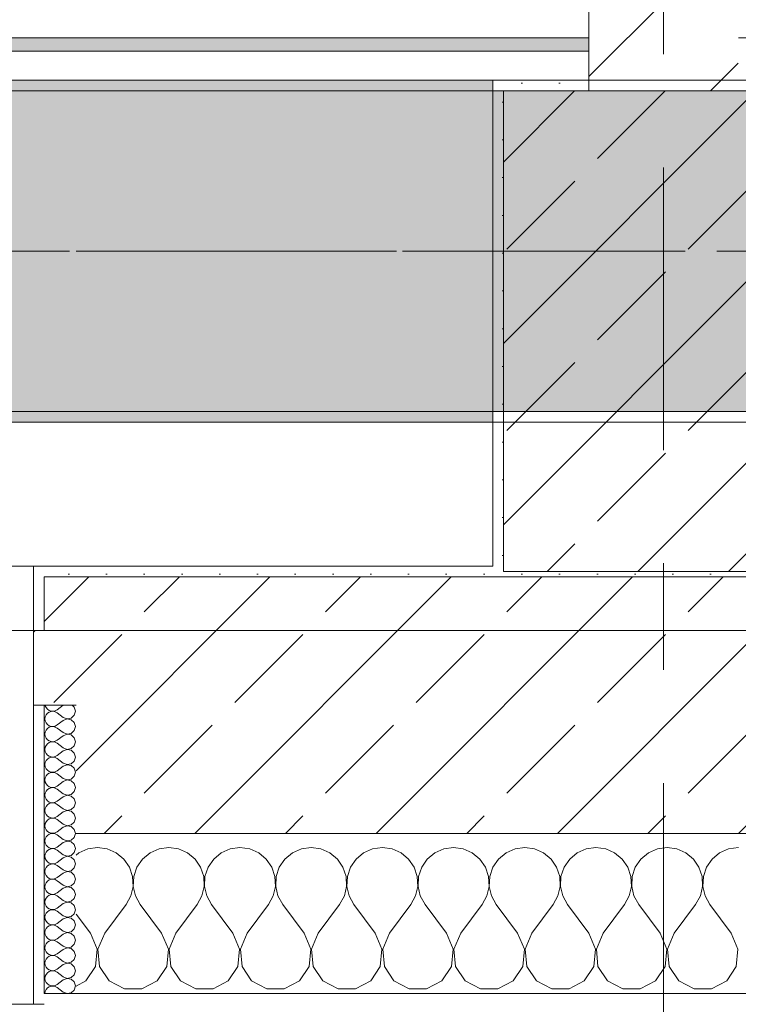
# Model space of a CAD drawing. Header units: metres. Extents: x -3.6 to 84.5, y -11 to 16.8.
# Tile 103 of 161: x 25.1 to 25.8, y -0.2 to 0.8. Entities that reach past the tile are written whole.
import ezdxf

# ---------------------------------------------------------------- set-up
doc = ezdxf.new("R2010")
doc.units = ezdxf.units.M
doc.header["$MEASUREMENT"] = 0
for name, pattern in [('Achse', [0.2, 0.1, -0.05, 0, -0.05]), ('Strichlinie doppelt', [0.546806, 0.264583, -0.105833, 0.070556, -0.105833]), ('Wipeout_Contour', [1, 0, -1])]:
    doc.linetypes.add(name, pattern=pattern)
for name, color, linetype in [('451 - Universal.Achsen Raster', 7, 'Continuous'), ('604 - Struktur.Wand Aussen', 7, 'Continuous'), ('605 - Struktur.Wand Innen', 7, 'Continuous'), ('607 - Struktur.Stütze', 7, 'Continuous'), ('608 - Struktur.Träger', 7, 'Continuous'), ('Neubau_653 - Abdeckung.TB Verkofferung', 7, 'Continuous')]:
    doc.layers.add(name, color=color, linetype=linetype)
pattern_1 = [(45, (0, 0), (-0.01767767, 0.01767767), [0, -0.025])]
pattern_2 = [(45, (0, 0), (-0.08485281, 0.08485281), []), (45, (-0.04243, 0.04243), (-0.08485281, 0.08485281), [0.09, -0.03])]
pattern_3 = [(0, (0, 0), (0, 0.08660254), [0, -0.05]), (0, (0.025, 0.0433), (0, 0.08660254), [0, -0.05])]

# ---------------------------------------------------------------- blocks, each defined once
blk = doc.blocks.new('*X81')
at = {"layer": '604 - Struktur.Wand Aussen', "color": 7, "linetype": 'Continuous', "lineweight": 5}
for p, q in [((25.2, -0.00833), (25.19089, -0.0096)), ((25.20911, -0.0096), (25.2, -0.00833)), ((25.26667, -0.00833), (25.25756, -0.0096)), ((25.27578, -0.0096), (25.26667, -0.00833)), ((25.33333, -0.00833), (25.32422, -0.0096)), ((25.34244, -0.0096), (25.33333, -0.00833)), ((25.4, -0.00833), (25.39089, -0.0096)), ((25.40911, -0.0096), (25.4, -0.00833)), ((25.46667, -0.00833), (25.45756, -0.0096)), ((25.47578, -0.0096), (25.46667, -0.00833)), ((25.53333, -0.00833), (25.52422, -0.0096)), ((25.54244, -0.0096), (25.53333, -0.00833)), ((25.6, -0.00833), (25.59089, -0.0096)), ((25.60911, -0.0096), (25.6, -0.00833)), ((25.66667, -0.00833), (25.65756, -0.0096)), ((25.67578, -0.0096), (25.66667, -0.00833)), ((25.73333, -0.00833), (25.72422, -0.0096)), ((25.74244, -0.0096), (25.73333, -0.00833)), ((25.8, -0.00833), (25.79089, -0.0096)), ((25.18248, -0.01331), (25.18, -0.01536)), ((25.19089, -0.0096), (25.18248, -0.01331)), ((25.21752, -0.01331), (25.20911, -0.0096)), ((25.22461, -0.01918), (25.21752, -0.01331)), ((25.24914, -0.01331), (25.24206, -0.01918)), ((25.25756, -0.0096), (25.24914, -0.01331)), ((25.28419, -0.01331), (25.27578, -0.0096)), ((25.29127, -0.01918), (25.28419, -0.01331)), ((25.31581, -0.01331), (25.30873, -0.01918)), ((25.32422, -0.0096), (25.31581, -0.01331)), ((25.35086, -0.01331), (25.34244, -0.0096)), ((25.35794, -0.01918), (25.35086, -0.01331)), ((25.38248, -0.01331), (25.37539, -0.01918)), ((25.39089, -0.0096), (25.38248, -0.01331)), ((25.41752, -0.01331), (25.40911, -0.0096)), ((25.42461, -0.01918), (25.41752, -0.01331)), ((25.44914, -0.01331), (25.44206, -0.01918)), ((25.45756, -0.0096), (25.44914, -0.01331)), ((25.48419, -0.01331), (25.47578, -0.0096)), ((25.49127, -0.01918), (25.48419, -0.01331)), ((25.51581, -0.01331), (25.50873, -0.01918)), ((25.52422, -0.0096), (25.51581, -0.01331)), ((25.55086, -0.01331), (25.54244, -0.0096)), ((25.55794, -0.01918), (25.55086, -0.01331)), ((25.58248, -0.01331), (25.57539, -0.01918)), ((25.59089, -0.0096), (25.58248, -0.01331)), ((25.61752, -0.01331), (25.60911, -0.0096)), ((25.62461, -0.01918), (25.61752, -0.01331)), ((25.64914, -0.01331), (25.64206, -0.01918)), ((25.65756, -0.0096), (25.64914, -0.01331)), ((25.68419, -0.01331), (25.67578, -0.0096)), ((25.69127, -0.01918), (25.68419, -0.01331)), ((25.71581, -0.01331), (25.70873, -0.01918)), ((25.72422, -0.0096), (25.71581, -0.01331)), ((25.75086, -0.01331), (25.74244, -0.0096)), ((25.75794, -0.01918), (25.75086, -0.01331)), ((25.78248, -0.01331), (25.77539, -0.01918)), ((25.79089, -0.0096), (25.78248, -0.01331)), ((25.22981, -0.02676), (25.22461, -0.01918)), ((25.23275, -0.03547), (25.22981, -0.02676)), ((25.23685, -0.02676), (25.23391, -0.03547)), ((25.24206, -0.01918), (25.23685, -0.02676)), ((25.29648, -0.02676), (25.29127, -0.01918)), ((25.29942, -0.03547), (25.29648, -0.02676)), ((25.30352, -0.02676), (25.30058, -0.03547)), ((25.30873, -0.01918), (25.30352, -0.02676)), ((25.36315, -0.02676), (25.35794, -0.01918)), ((25.36609, -0.03547), (25.36315, -0.02676)), ((25.37019, -0.02676), (25.36725, -0.03547)), ((25.37539, -0.01918), (25.37019, -0.02676)), ((25.42981, -0.02676), (25.42461, -0.01918)), ((25.43275, -0.03547), (25.42981, -0.02676)), ((25.43685, -0.02676), (25.43391, -0.03547)), ((25.44206, -0.01918), (25.43685, -0.02676)), ((25.49648, -0.02676), (25.49127, -0.01918)), ((25.49942, -0.03547), (25.49648, -0.02676)), ((25.50352, -0.02676), (25.50058, -0.03547)), ((25.50873, -0.01918), (25.50352, -0.02676)), ((25.56315, -0.02676), (25.55794, -0.01918)), ((25.56609, -0.03547), (25.56315, -0.02676)), ((25.57019, -0.02676), (25.56725, -0.03547)), ((25.57539, -0.01918), (25.57019, -0.02676)), ((25.62981, -0.02676), (25.62461, -0.01918)), ((25.63275, -0.03547), (25.62981, -0.02676)), ((25.63685, -0.02676), (25.63391, -0.03547)), ((25.64206, -0.01918), (25.63685, -0.02676)), ((25.69648, -0.02676), (25.69127, -0.01918)), ((25.69942, -0.03547), (25.69648, -0.02676)), ((25.70352, -0.02676), (25.70058, -0.03547)), ((25.70873, -0.01918), (25.70352, -0.02676)), ((25.76315, -0.02676), (25.75794, -0.01918)), ((25.76609, -0.03547), (25.76315, -0.02676)), ((25.77019, -0.02676), (25.76725, -0.03547)), ((25.77539, -0.01918), (25.77019, -0.02676)), ((25.2332, -0.04466), (25.23275, -0.03547)), ((25.23391, -0.03547), (25.23347, -0.04466)), ((25.29987, -0.04466), (25.29942, -0.03547)), ((25.30058, -0.03547), (25.30013, -0.04466)), ((25.36653, -0.04466), (25.36609, -0.03547)), ((25.36725, -0.03547), (25.3668, -0.04466)), ((25.4332, -0.04466), (25.43275, -0.03547)), ((25.43391, -0.03547), (25.43347, -0.04466)), ((25.49987, -0.04466), (25.49942, -0.03547)), ((25.50058, -0.03547), (25.50013, -0.04466)), ((25.56653, -0.04466), (25.56609, -0.03547)), ((25.56725, -0.03547), (25.5668, -0.04466)), ((25.6332, -0.04466), (25.63275, -0.03547)), ((25.63391, -0.03547), (25.63347, -0.04466)), ((25.69987, -0.04466), (25.69942, -0.03547)), ((25.70058, -0.03547), (25.70013, -0.04466)), ((25.76653, -0.04466), (25.76609, -0.03547)), ((25.76725, -0.03547), (25.7668, -0.04466)), ((25.23112, -0.05362), (25.2332, -0.04466)), ((25.23347, -0.04466), (25.23555, -0.05362)), ((25.29778, -0.05362), (25.29987, -0.04466)), ((25.30013, -0.04466), (25.30222, -0.05362)), ((25.36445, -0.05362), (25.36653, -0.04466)), ((25.3668, -0.04466), (25.36888, -0.05362)), ((25.43112, -0.05362), (25.4332, -0.04466)), ((25.43347, -0.04466), (25.43555, -0.05362)), ((25.49778, -0.05362), (25.49987, -0.04466)), ((25.50013, -0.04466), (25.50222, -0.05362)), ((25.56445, -0.05362), (25.56653, -0.04466)), ((25.5668, -0.04466), (25.56888, -0.05362)), ((25.63112, -0.05362), (25.6332, -0.04466)), ((25.63347, -0.04466), (25.63555, -0.05362)), ((25.69778, -0.05362), (25.69987, -0.04466)), ((25.70013, -0.04466), (25.70222, -0.05362)), ((25.76445, -0.05362), (25.76653, -0.04466)), ((25.7668, -0.04466), (25.76888, -0.05362)), ((25.22667, -0.06167), (25.23112, -0.05362)), ((25.23555, -0.05362), (25.24, -0.06167)), ((25.29333, -0.06167), (25.29778, -0.05362)), ((25.30222, -0.05362), (25.30667, -0.06167)), ((25.36, -0.06167), (25.36445, -0.05362)), ((25.36888, -0.05362), (25.37333, -0.06167)), ((25.42667, -0.06167), (25.43112, -0.05362)), ((25.43555, -0.05362), (25.44, -0.06167)), ((25.49333, -0.06167), (25.49778, -0.05362)), ((25.50222, -0.05362), (25.50667, -0.06167)), ((25.56, -0.06167), (25.56445, -0.05362)), ((25.56888, -0.05362), (25.57333, -0.06167)), ((25.62667, -0.06167), (25.63112, -0.05362)), ((25.63555, -0.05362), (25.64, -0.06167)), ((25.69333, -0.06167), (25.69778, -0.05362)), ((25.70222, -0.05362), (25.70667, -0.06167)), ((25.76, -0.06167), (25.76445, -0.05362)), ((25.76888, -0.05362), (25.77333, -0.06167)), ((25.20667, -0.08833), (25.22667, -0.06167)), ((25.26, -0.08833), (25.24, -0.06167)), ((25.27333, -0.08833), (25.29333, -0.06167)), ((25.32667, -0.08833), (25.30667, -0.06167)), ((25.34, -0.08833), (25.36, -0.06167)), ((25.39333, -0.08833), (25.37333, -0.06167)), ((25.40667, -0.08833), (25.42667, -0.06167)), ((25.46, -0.08833), (25.44, -0.06167)), ((25.47333, -0.08833), (25.49333, -0.06167)), ((25.52667, -0.08833), (25.50667, -0.06167)), ((25.54, -0.08833), (25.56, -0.06167)), ((25.59333, -0.08833), (25.57333, -0.06167)), ((25.60667, -0.08833), (25.62667, -0.06167)), ((25.66, -0.08833), (25.64, -0.06167)), ((25.67333, -0.08833), (25.69333, -0.06167)), ((25.72667, -0.08833), (25.70667, -0.06167)), ((25.74, -0.08833), (25.76, -0.06167)), ((25.79333, -0.08833), (25.77333, -0.06167)), ((25.19333, -0.08833), (25.18, -0.07056)), ((25.19962, -0.1033), (25.19333, -0.08833)), ((25.20667, -0.08833), (25.20038, -0.1033)), ((25.26629, -0.1033), (25.26, -0.08833)), ((25.27333, -0.08833), (25.26705, -0.1033)), ((25.33295, -0.1033), (25.32667, -0.08833)), ((25.34, -0.08833), (25.33371, -0.1033)), ((25.39962, -0.1033), (25.39333, -0.08833)), ((25.40667, -0.08833), (25.40038, -0.1033)), ((25.46629, -0.1033), (25.46, -0.08833)), ((25.47333, -0.08833), (25.46705, -0.1033)), ((25.53295, -0.1033), (25.52667, -0.08833)), ((25.54, -0.08833), (25.53371, -0.1033)), ((25.59962, -0.1033), (25.59333, -0.08833)), ((25.60667, -0.08833), (25.60038, -0.1033)), ((25.66629, -0.1033), (25.66, -0.08833)), ((25.67333, -0.08833), (25.66705, -0.1033)), ((25.73295, -0.1033), (25.72667, -0.08833)), ((25.74, -0.08833), (25.73371, -0.1033)), ((25.79962, -0.1033), (25.79333, -0.08833)), ((25.19808, -0.11947), (25.19962, -0.1033)), ((25.20038, -0.1033), (25.20192, -0.11947)), ((25.26475, -0.11947), (25.26629, -0.1033)), ((25.26705, -0.1033), (25.26858, -0.11947)), ((25.33142, -0.11947), (25.33295, -0.1033)), ((25.33371, -0.1033), (25.33525, -0.11947)), ((25.39808, -0.11947), (25.39962, -0.1033)), ((25.40038, -0.1033), (25.40192, -0.11947)), ((25.46475, -0.11947), (25.46629, -0.1033)), ((25.46705, -0.1033), (25.46858, -0.11947)), ((25.53142, -0.11947), (25.53295, -0.1033)), ((25.53371, -0.1033), (25.53525, -0.11947)), ((25.59808, -0.11947), (25.59962, -0.1033)), ((25.60038, -0.1033), (25.60192, -0.11947)), ((25.66475, -0.11947), (25.66629, -0.1033)), ((25.66705, -0.1033), (25.66858, -0.11947)), ((25.73142, -0.11947), (25.73295, -0.1033)), ((25.73371, -0.1033), (25.73525, -0.11947)), ((25.79808, -0.11947), (25.79962, -0.1033)), ((25.1891, -0.13299), (25.19808, -0.11947)), ((25.20192, -0.11947), (25.2109, -0.13299)), ((25.25576, -0.13299), (25.26475, -0.11947)), ((25.26858, -0.11947), (25.27757, -0.13299)), ((25.32243, -0.13299), (25.33142, -0.11947)), ((25.33525, -0.11947), (25.34424, -0.13299)), ((25.3891, -0.13299), (25.39808, -0.11947)), ((25.40192, -0.11947), (25.4109, -0.13299)), ((25.45576, -0.13299), (25.46475, -0.11947)), ((25.46858, -0.11947), (25.47757, -0.13299)), ((25.52243, -0.13299), (25.53142, -0.11947)), ((25.53525, -0.11947), (25.54424, -0.13299)), ((25.5891, -0.13299), (25.59808, -0.11947)), ((25.60192, -0.11947), (25.6109, -0.13299)), ((25.65576, -0.13299), (25.66475, -0.11947)), ((25.66858, -0.11947), (25.67757, -0.13299)), ((25.72243, -0.13299), (25.73142, -0.11947)), ((25.73525, -0.11947), (25.74424, -0.13299)), ((25.7891, -0.13299), (25.79808, -0.11947)), ((25.18, -0.13787), (25.1891, -0.13299)), ((25.2109, -0.13299), (25.22521, -0.14066)), ((25.24145, -0.14066), (25.25576, -0.13299)), ((25.27757, -0.13299), (25.29188, -0.14066)), ((25.30812, -0.14066), (25.32243, -0.13299)), ((25.34424, -0.13299), (25.35855, -0.14066)), ((25.37479, -0.14066), (25.3891, -0.13299)), ((25.4109, -0.13299), (25.42521, -0.14066)), ((25.44145, -0.14066), (25.45576, -0.13299)), ((25.47757, -0.13299), (25.49188, -0.14066)), ((25.50812, -0.14066), (25.52243, -0.13299)), ((25.54424, -0.13299), (25.55855, -0.14066)), ((25.57479, -0.14066), (25.5891, -0.13299)), ((25.6109, -0.13299), (25.62521, -0.14066)), ((25.64145, -0.14066), (25.65576, -0.13299)), ((25.67757, -0.13299), (25.69188, -0.14066)), ((25.70812, -0.14066), (25.72243, -0.13299)), ((25.74424, -0.13299), (25.75855, -0.14066)), ((25.77479, -0.14066), (25.7891, -0.13299)), ((25.22521, -0.14066), (25.24145, -0.14066)), ((25.29188, -0.14066), (25.30812, -0.14066)), ((25.35855, -0.14066), (25.37479, -0.14066)), ((25.42521, -0.14066), (25.44145, -0.14066)), ((25.49188, -0.14066), (25.50812, -0.14066)), ((25.55855, -0.14066), (25.57479, -0.14066)), ((25.62521, -0.14066), (25.64145, -0.14066)), ((25.69188, -0.14066), (25.70812, -0.14066)), ((25.75855, -0.14066), (25.77479, -0.14066))]:
    blk.add_line(p, q, dxfattribs=at)
blk = doc.blocks.new('*X104')
at = {"layer": '604 - Struktur.Wand Aussen', "color": 7, "linetype": 'Continuous', "lineweight": 5}
for p, q in [((25.15091, 0.125), (25.15099, 0.12448)), ((25.15099, 0.12448), (25.15178, 0.12267)), ((25.15178, 0.12267), (25.15304, 0.12116)), ((25.15304, 0.12116), (25.15466, 0.12004)), ((25.15466, 0.12004), (25.15653, 0.11941)), ((25.16042, 0.11976), (25.16214, 0.12071)), ((25.16786, 0.125), (25.16214, 0.12071)), ((25.17822, 0.12304), (25.17608, 0.125)), ((25.17929, 0.11929), (25.17822, 0.12304)), ((25.15099, 0.11409), (25.15071, 0.11214)), ((25.15071, 0.11214), (25.15099, 0.11019)), ((25.15178, 0.1159), (25.15099, 0.11409)), ((25.15304, 0.11742), (25.15178, 0.1159)), ((25.15466, 0.11853), (25.15304, 0.11742)), ((25.15653, 0.11916), (25.15466, 0.11853)), ((25.15653, 0.11941), (25.1585, 0.11931)), ((25.1585, 0.11926), (25.15653, 0.11916)), ((25.1585, 0.11931), (25.16042, 0.11976)), ((25.16042, 0.11881), (25.1585, 0.11926)), ((25.16214, 0.11786), (25.16042, 0.11881)), ((25.16786, 0.11357), (25.16214, 0.11786)), ((25.16786, 0.11071), (25.16214, 0.10643)), ((25.16786, 0.11357), (25.1715, 0.11217)), ((25.1715, 0.11211), (25.16786, 0.11071)), ((25.1715, 0.11217), (25.17534, 0.1129)), ((25.17534, 0.11139), (25.1715, 0.11211)), ((25.17534, 0.1129), (25.17822, 0.11553)), ((25.17822, 0.10876), (25.17534, 0.11139)), ((25.17822, 0.11553), (25.17929, 0.11929)), ((25.15099, 0.11019), (25.15178, 0.10839)), ((25.15178, 0.10161), (25.15099, 0.09981)), ((25.15178, 0.10839), (25.15304, 0.10687)), ((25.15304, 0.10313), (25.15178, 0.10161)), ((25.15304, 0.10687), (25.15466, 0.10575)), ((25.15466, 0.10425), (25.15304, 0.10313)), ((25.15466, 0.10575), (25.15653, 0.10512)), ((25.15653, 0.10488), (25.15466, 0.10425)), ((25.15653, 0.10512), (25.1585, 0.10503)), ((25.1585, 0.10497), (25.15653, 0.10488)), ((25.1585, 0.10503), (25.16042, 0.10547)), ((25.16042, 0.10453), (25.1585, 0.10497)), ((25.16042, 0.10547), (25.16214, 0.10643)), ((25.16214, 0.10357), (25.16042, 0.10453)), ((25.16786, 0.09929), (25.16214, 0.10357)), ((25.17929, 0.105), (25.17822, 0.10876)), ((25.17822, 0.10124), (25.17929, 0.105)), ((25.15099, 0.09981), (25.15071, 0.09786)), ((25.15071, 0.09786), (25.15099, 0.09591)), ((25.15099, 0.09591), (25.15178, 0.0941)), ((25.15178, 0.0941), (25.15304, 0.09258)), ((25.15304, 0.09258), (25.15466, 0.09147)), ((25.16786, 0.09643), (25.16214, 0.09214)), ((25.16786, 0.09929), (25.1715, 0.09789)), ((25.1715, 0.09783), (25.16786, 0.09643)), ((25.1715, 0.09789), (25.17534, 0.09861)), ((25.17534, 0.0971), (25.1715, 0.09783)), ((25.17534, 0.09861), (25.17822, 0.10124)), ((25.17822, 0.09447), (25.17534, 0.0971)), ((25.17929, 0.09071), (25.17822, 0.09447)), ((25.15099, 0.08552), (25.15071, 0.08357)), ((25.15071, 0.08357), (25.15099, 0.08162)), ((25.15178, 0.08733), (25.15099, 0.08552)), ((25.15304, 0.08884), (25.15178, 0.08733)), ((25.15466, 0.08996), (25.15304, 0.08884)), ((25.15466, 0.09147), (25.15653, 0.09084)), ((25.15653, 0.09059), (25.15466, 0.08996)), ((25.15653, 0.09084), (25.1585, 0.09074)), ((25.1585, 0.09069), (25.15653, 0.09059)), ((25.1585, 0.09074), (25.16042, 0.09119)), ((25.16042, 0.09024), (25.1585, 0.09069)), ((25.16042, 0.09119), (25.16214, 0.09214)), ((25.16214, 0.08929), (25.16042, 0.09024)), ((25.16786, 0.085), (25.16214, 0.08929)), ((25.16786, 0.085), (25.1715, 0.0836)), ((25.1715, 0.08354), (25.16786, 0.08214)), ((25.1715, 0.0836), (25.17534, 0.08433)), ((25.17534, 0.08282), (25.1715, 0.08354)), ((25.17534, 0.08433), (25.17822, 0.08696)), ((25.17822, 0.08696), (25.17929, 0.09071)), ((25.15099, 0.08162), (25.15178, 0.07982)), ((25.15178, 0.07982), (25.15304, 0.0783)), ((25.15304, 0.07456), (25.15178, 0.07304)), ((25.15304, 0.0783), (25.15466, 0.07718)), ((25.15466, 0.07567), (25.15304, 0.07456)), ((25.15466, 0.07718), (25.15653, 0.07655)), ((25.15653, 0.0763), (25.15466, 0.07567)), ((25.15653, 0.07655), (25.1585, 0.07646)), ((25.1585, 0.0764), (25.15653, 0.0763)), ((25.1585, 0.07646), (25.16042, 0.0769)), ((25.16042, 0.07595), (25.1585, 0.0764)), ((25.16042, 0.0769), (25.16214, 0.07786)), ((25.16214, 0.075), (25.16042, 0.07595)), ((25.16786, 0.08214), (25.16214, 0.07786)), ((25.16786, 0.07071), (25.16214, 0.075)), ((25.17822, 0.08018), (25.17534, 0.08282)), ((25.17929, 0.07643), (25.17822, 0.08018)), ((25.17822, 0.07267), (25.17929, 0.07643)), ((25.15099, 0.07124), (25.15071, 0.06929)), ((25.15071, 0.06929), (25.15099, 0.06733)), ((25.15178, 0.07304), (25.15099, 0.07124)), ((25.15099, 0.06733), (25.15178, 0.06553)), ((25.15178, 0.06553), (25.15304, 0.06401)), ((25.16786, 0.06786), (25.16214, 0.06357)), ((25.16786, 0.07071), (25.1715, 0.06931)), ((25.1715, 0.06926), (25.16786, 0.06786)), ((25.1715, 0.06931), (25.17534, 0.07004)), ((25.17534, 0.06853), (25.1715, 0.06926)), ((25.17534, 0.07004), (25.17822, 0.07267)), ((25.17822, 0.0659), (25.17534, 0.06853)), ((25.17929, 0.06214), (25.17822, 0.0659)), ((25.15099, 0.05695), (25.15071, 0.055)), ((25.15178, 0.05876), (25.15099, 0.05695)), ((25.15304, 0.06027), (25.15178, 0.05876)), ((25.15304, 0.06401), (25.15466, 0.0629)), ((25.15466, 0.06139), (25.15304, 0.06027)), ((25.15466, 0.0629), (25.15653, 0.06227)), ((25.15653, 0.06202), (25.15466, 0.06139)), ((25.15653, 0.06227), (25.1585, 0.06217)), ((25.1585, 0.06211), (25.15653, 0.06202)), ((25.1585, 0.06217), (25.16042, 0.06262)), ((25.16042, 0.06167), (25.1585, 0.06211)), ((25.16042, 0.06262), (25.16214, 0.06357)), ((25.16214, 0.06071), (25.16042, 0.06167)), ((25.16786, 0.05643), (25.16214, 0.06071)), ((25.16786, 0.05643), (25.1715, 0.05503)), ((25.1715, 0.05503), (25.17534, 0.05575)), ((25.17534, 0.05575), (25.17822, 0.05839)), ((25.17822, 0.05839), (25.17929, 0.06214)), ((25.15071, 0.055), (25.15099, 0.05305)), ((25.15099, 0.05305), (25.15178, 0.05124)), ((25.15178, 0.05124), (25.15304, 0.04973)), ((25.15304, 0.04973), (25.15466, 0.04861)), ((25.15466, 0.0471), (25.15304, 0.04599)), ((25.15466, 0.04861), (25.15653, 0.04798)), ((25.15653, 0.04773), (25.15466, 0.0471)), ((25.15653, 0.04798), (25.1585, 0.04789)), ((25.1585, 0.04783), (25.15653, 0.04773)), ((25.1585, 0.04789), (25.16042, 0.04833)), ((25.16042, 0.04738), (25.1585, 0.04783)), ((25.16042, 0.04833), (25.16214, 0.04929)), ((25.16214, 0.04643), (25.16042, 0.04738)), ((25.16786, 0.05357), (25.16214, 0.04929)), ((25.16786, 0.04214), (25.16214, 0.04643)), ((25.1715, 0.05497), (25.16786, 0.05357)), ((25.17534, 0.05425), (25.1715, 0.05497)), ((25.17822, 0.05161), (25.17534, 0.05425)), ((25.17929, 0.04786), (25.17822, 0.05161)), ((25.17822, 0.0441), (25.17929, 0.04786)), ((25.15099, 0.04267), (25.15071, 0.04071)), ((25.15071, 0.04071), (25.15099, 0.03876)), ((25.15178, 0.04447), (25.15099, 0.04267)), ((25.15099, 0.03876), (25.15178, 0.03696)), ((25.15304, 0.04599), (25.15178, 0.04447)), ((25.15178, 0.03696), (25.15304, 0.03544)), ((25.16786, 0.03929), (25.16214, 0.035)), ((25.16786, 0.04214), (25.1715, 0.04074)), ((25.1715, 0.04069), (25.16786, 0.03929)), ((25.1715, 0.04074), (25.17534, 0.04147)), ((25.17534, 0.03996), (25.1715, 0.04069)), ((25.17534, 0.04147), (25.17822, 0.0441)), ((25.17822, 0.03733), (25.17534, 0.03996)), ((25.17929, 0.03357), (25.17822, 0.03733)), ((25.15099, 0.02838), (25.15071, 0.02643)), ((25.15178, 0.03018), (25.15099, 0.02838)), ((25.15304, 0.0317), (25.15178, 0.03018)), ((25.15304, 0.03544), (25.15466, 0.03433)), ((25.15466, 0.03282), (25.15304, 0.0317)), ((25.15466, 0.03433), (25.15653, 0.0337)), ((25.15653, 0.03345), (25.15466, 0.03282)), ((25.15653, 0.0337), (25.1585, 0.0336)), ((25.1585, 0.03354), (25.15653, 0.03345)), ((25.1585, 0.0336), (25.16042, 0.03405)), ((25.16042, 0.0331), (25.1585, 0.03354)), ((25.16042, 0.03405), (25.16214, 0.035)), ((25.16214, 0.03214), (25.16042, 0.0331)), ((25.16786, 0.02786), (25.16214, 0.03214)), ((25.16786, 0.02786), (25.1715, 0.02646)), ((25.17534, 0.02718), (25.17822, 0.02982)), ((25.17822, 0.02982), (25.17929, 0.03357)), ((25.15071, 0.02643), (25.15099, 0.02448)), ((25.15099, 0.02448), (25.15178, 0.02267)), ((25.15178, 0.02267), (25.15304, 0.02116)), ((25.15304, 0.02116), (25.15466, 0.02004)), ((25.15466, 0.01853), (25.15304, 0.01742)), ((25.15466, 0.02004), (25.15653, 0.01941)), ((25.15653, 0.01916), (25.15466, 0.01853)), ((25.15653, 0.01941), (25.1585, 0.01931)), ((25.1585, 0.01926), (25.15653, 0.01916)), ((25.1585, 0.01931), (25.16042, 0.01976)), ((25.16042, 0.01881), (25.1585, 0.01926)), ((25.16042, 0.01976), (25.16214, 0.02071)), ((25.16214, 0.01786), (25.16042, 0.01881)), ((25.16786, 0.025), (25.16214, 0.02071)), ((25.1715, 0.0264), (25.16786, 0.025)), ((25.1715, 0.02646), (25.17534, 0.02718)), ((25.17534, 0.02567), (25.1715, 0.0264)), ((25.17822, 0.02304), (25.17534, 0.02567)), ((25.17929, 0.01929), (25.17822, 0.02304)), ((25.17822, 0.01553), (25.17929, 0.01929)), ((25.15099, 0.01409), (25.15071, 0.01214)), ((25.15071, 0.01214), (25.15099, 0.01019)), ((25.15178, 0.0159), (25.15099, 0.01409)), ((25.15099, 0.01019), (25.15178, 0.00839)), ((25.15304, 0.01742), (25.15178, 0.0159)), ((25.16786, 0.01357), (25.16214, 0.01786)), ((25.16786, 0.01071), (25.16214, 0.00643)), ((25.16786, 0.01357), (25.1715, 0.01217)), ((25.1715, 0.01211), (25.16786, 0.01071)), ((25.1715, 0.01217), (25.17534, 0.0129)), ((25.17534, 0.01139), (25.1715, 0.01211)), ((25.17534, 0.0129), (25.17822, 0.01553)), ((25.17822, 0.00876), (25.17534, 0.01139)), ((25.15178, 0.00161), (25.15099, -0.00019)), ((25.15178, 0.00839), (25.15304, 0.00687)), ((25.15304, 0.00313), (25.15178, 0.00161)), ((25.15304, 0.00687), (25.15466, 0.00575)), ((25.15466, 0.00425), (25.15304, 0.00313)), ((25.15466, 0.00575), (25.15653, 0.00512)), ((25.15653, 0.00488), (25.15466, 0.00425)), ((25.15653, 0.00512), (25.1585, 0.00503)), ((25.1585, 0.00497), (25.15653, 0.00488)), ((25.1585, 0.00503), (25.16042, 0.00547)), ((25.16042, 0.00453), (25.1585, 0.00497)), ((25.16042, 0.00547), (25.16214, 0.00643)), ((25.16214, 0.00357), (25.16042, 0.00453)), ((25.16786, -0.00071), (25.16214, 0.00357)), ((25.17534, -0.00139), (25.17822, 0.00124)), ((25.17929, 0.005), (25.17822, 0.00876)), ((25.17822, 0.00124), (25.17929, 0.005)), ((25.15099, -0.00019), (25.15071, -0.00214)), ((25.15071, -0.00214), (25.15099, -0.00409)), ((25.15099, -0.00409), (25.15178, -0.0059)), ((25.15178, -0.0059), (25.15304, -0.00742)), ((25.15304, -0.00742), (25.15466, -0.00853)), ((25.15466, -0.00853), (25.15653, -0.00916)), ((25.15653, -0.00916), (25.1585, -0.00926)), ((25.1585, -0.00926), (25.16042, -0.00881)), ((25.16042, -0.00881), (25.16214, -0.00786)), ((25.16786, -0.00357), (25.16214, -0.00786)), ((25.16786, -0.00071), (25.1715, -0.00211)), ((25.1715, -0.00217), (25.16786, -0.00357)), ((25.1715, -0.00211), (25.17534, -0.00139)), ((25.17534, -0.0029), (25.1715, -0.00217)), ((25.17822, -0.00553), (25.17534, -0.0029)), ((25.17929, -0.00929), (25.17822, -0.00553)), ((25.15099, -0.01448), (25.15071, -0.01643)), ((25.15071, -0.01643), (25.15099, -0.01838)), ((25.15178, -0.01267), (25.15099, -0.01448)), ((25.15099, -0.01838), (25.15178, -0.02018)), ((25.15304, -0.01116), (25.15178, -0.01267)), ((25.15466, -0.01004), (25.15304, -0.01116)), ((25.15653, -0.00941), (25.15466, -0.01004)), ((25.1585, -0.00931), (25.15653, -0.00941)), ((25.16042, -0.00976), (25.1585, -0.00931)), ((25.16214, -0.01071), (25.16042, -0.00976)), ((25.16786, -0.015), (25.16214, -0.01071)), ((25.16786, -0.01786), (25.16214, -0.02214)), ((25.16786, -0.015), (25.1715, -0.0164)), ((25.1715, -0.01646), (25.16786, -0.01786)), ((25.1715, -0.0164), (25.17534, -0.01567)), ((25.17534, -0.01718), (25.1715, -0.01646)), ((25.17534, -0.01567), (25.17822, -0.01304)), ((25.17822, -0.01982), (25.17534, -0.01718)), ((25.17822, -0.01304), (25.17929, -0.00929)), ((25.15178, -0.02696), (25.15099, -0.02876)), ((25.15178, -0.02018), (25.15304, -0.0217)), ((25.15304, -0.02544), (25.15178, -0.02696)), ((25.15304, -0.0217), (25.15466, -0.02282)), ((25.15466, -0.02433), (25.15304, -0.02544)), ((25.15466, -0.02282), (25.15653, -0.02345)), ((25.15653, -0.0237), (25.15466, -0.02433)), ((25.15653, -0.02345), (25.1585, -0.02354)), ((25.1585, -0.0236), (25.15653, -0.0237)), ((25.1585, -0.02354), (25.16042, -0.0231)), ((25.16042, -0.02405), (25.1585, -0.0236)), ((25.16042, -0.0231), (25.16214, -0.02214)), ((25.16214, -0.025), (25.16042, -0.02405)), ((25.16786, -0.02929), (25.16214, -0.025)), ((25.17534, -0.02996), (25.17822, -0.02733)), ((25.17929, -0.02357), (25.17822, -0.01982)), ((25.17822, -0.02733), (25.17929, -0.02357)), ((25.15099, -0.02876), (25.15071, -0.03071)), ((25.15071, -0.03071), (25.15099, -0.03267)), ((25.15099, -0.03267), (25.15178, -0.03447)), ((25.15178, -0.03447), (25.15304, -0.03599)), ((25.15304, -0.03599), (25.15466, -0.0371)), ((25.16042, -0.03738), (25.16214, -0.03643)), ((25.16786, -0.03214), (25.16214, -0.03643)), ((25.16786, -0.02929), (25.1715, -0.03069)), ((25.1715, -0.03074), (25.16786, -0.03214)), ((25.1715, -0.03069), (25.17534, -0.02996)), ((25.17534, -0.03147), (25.1715, -0.03074)), ((25.17822, -0.0341), (25.17534, -0.03147)), ((25.17929, -0.03786), (25.17822, -0.0341)), ((25.15099, -0.04305), (25.15071, -0.045)), ((25.15071, -0.045), (25.15099, -0.04695)), ((25.15178, -0.04124), (25.15099, -0.04305)), ((25.15304, -0.03973), (25.15178, -0.04124)), ((25.15466, -0.03861), (25.15304, -0.03973)), ((25.15466, -0.0371), (25.15653, -0.03773)), ((25.15653, -0.03798), (25.15466, -0.03861)), ((25.15653, -0.03773), (25.1585, -0.03783)), ((25.1585, -0.03789), (25.15653, -0.03798)), ((25.1585, -0.03783), (25.16042, -0.03738)), ((25.16042, -0.03833), (25.1585, -0.03789)), ((25.16214, -0.03929), (25.16042, -0.03833)), ((25.16786, -0.04357), (25.16214, -0.03929)), ((25.16786, -0.04357), (25.1715, -0.04497)), ((25.1715, -0.04503), (25.16786, -0.04643)), ((25.1715, -0.04497), (25.17534, -0.04425)), ((25.17534, -0.04575), (25.1715, -0.04503)), ((25.17534, -0.04425), (25.17822, -0.04161)), ((25.17822, -0.04839), (25.17534, -0.04575)), ((25.17822, -0.04161), (25.17929, -0.03786)), ((25.15099, -0.04695), (25.15178, -0.04876)), ((25.15178, -0.04876), (25.15304, -0.05027)), ((25.15304, -0.05401), (25.15178, -0.05553)), ((25.15304, -0.05027), (25.15466, -0.05139)), ((25.15466, -0.0529), (25.15304, -0.05401)), ((25.15466, -0.05139), (25.15653, -0.05202)), ((25.15653, -0.05227), (25.15466, -0.0529)), ((25.15653, -0.05202), (25.1585, -0.05211)), ((25.1585, -0.05217), (25.15653, -0.05227)), ((25.1585, -0.05211), (25.16042, -0.05167)), ((25.16042, -0.05262), (25.1585, -0.05217)), ((25.16042, -0.05167), (25.16214, -0.05071)), ((25.16214, -0.05357), (25.16042, -0.05262)), ((25.16786, -0.04643), (25.16214, -0.05071)), ((25.16786, -0.05786), (25.16214, -0.05357)), ((25.17929, -0.05214), (25.17822, -0.04839)), ((25.17822, -0.0559), (25.17929, -0.05214)), ((25.15099, -0.05733), (25.15071, -0.05929)), ((25.15071, -0.05929), (25.15099, -0.06124)), ((25.15178, -0.05553), (25.15099, -0.05733)), ((25.15099, -0.06124), (25.15178, -0.06304)), ((25.15178, -0.06304), (25.15304, -0.06456)), ((25.16786, -0.06071), (25.16214, -0.065)), ((25.16786, -0.05786), (25.1715, -0.05926)), ((25.1715, -0.05931), (25.16786, -0.06071)), ((25.1715, -0.05926), (25.17534, -0.05853)), ((25.17534, -0.06004), (25.1715, -0.05931)), ((25.17534, -0.05853), (25.17822, -0.0559)), ((25.17822, -0.06267), (25.17534, -0.06004)), ((25.17929, -0.06643), (25.17822, -0.06267)), ((25.15099, -0.07162), (25.15071, -0.07357)), ((25.15071, -0.07357), (25.15099, -0.07552)), ((25.15178, -0.06982), (25.15099, -0.07162)), ((25.15304, -0.0683), (25.15178, -0.06982)), ((25.15304, -0.06456), (25.15466, -0.06567)), ((25.15466, -0.06718), (25.15304, -0.0683)), ((25.15466, -0.06567), (25.15653, -0.0663)), ((25.15653, -0.06655), (25.15466, -0.06718)), ((25.15653, -0.0663), (25.1585, -0.0664)), ((25.1585, -0.06646), (25.15653, -0.06655)), ((25.1585, -0.0664), (25.16042, -0.06595)), ((25.16042, -0.0669), (25.1585, -0.06646)), ((25.16042, -0.06595), (25.16214, -0.065)), ((25.16214, -0.06786), (25.16042, -0.0669)), ((25.16786, -0.07214), (25.16214, -0.06786)), ((25.16786, -0.07214), (25.1715, -0.07354)), ((25.1715, -0.0736), (25.16786, -0.075)), ((25.1715, -0.07354), (25.17534, -0.07282)), ((25.17534, -0.07433), (25.1715, -0.0736)), ((25.17534, -0.07282), (25.17822, -0.07018)), ((25.17822, -0.07018), (25.17929, -0.06643)), ((25.15099, -0.07552), (25.15178, -0.07733)), ((25.15178, -0.07733), (25.15304, -0.07884)), ((25.15304, -0.08258), (25.15178, -0.0841)), ((25.15304, -0.07884), (25.15466, -0.07996)), ((25.15466, -0.08147), (25.15304, -0.08258)), ((25.15466, -0.07996), (25.15653, -0.08059)), ((25.15653, -0.08084), (25.15466, -0.08147)), ((25.15653, -0.08059), (25.1585, -0.08069)), ((25.1585, -0.08074), (25.15653, -0.08084)), ((25.1585, -0.08069), (25.16042, -0.08024)), ((25.16042, -0.08119), (25.1585, -0.08074)), ((25.16042, -0.08024), (25.16214, -0.07929)), ((25.16214, -0.08214), (25.16042, -0.08119)), ((25.16786, -0.075), (25.16214, -0.07929)), ((25.16786, -0.08643), (25.16214, -0.08214)), ((25.17822, -0.07696), (25.17534, -0.07433)), ((25.17929, -0.08071), (25.17822, -0.07696)), ((25.17822, -0.08447), (25.17929, -0.08071)), ((25.15099, -0.08591), (25.15071, -0.08786)), ((25.15071, -0.08786), (25.15099, -0.08981)), ((25.15178, -0.0841), (25.15099, -0.08591)), ((25.15099, -0.08981), (25.15178, -0.09161)), ((25.15178, -0.09161), (25.15304, -0.09313)), ((25.16786, -0.08929), (25.16214, -0.09357)), ((25.16786, -0.08643), (25.1715, -0.08783)), ((25.1715, -0.08789), (25.16786, -0.08929)), ((25.1715, -0.08783), (25.17534, -0.0871)), ((25.17534, -0.08861), (25.1715, -0.08789)), ((25.17534, -0.0871), (25.17822, -0.08447)), ((25.17822, -0.09124), (25.17534, -0.08861)), ((25.17929, -0.095), (25.17822, -0.09124)), ((25.15099, -0.10019), (25.15071, -0.10214)), ((25.15178, -0.09839), (25.15099, -0.10019)), ((25.15304, -0.09687), (25.15178, -0.09839)), ((25.15304, -0.09313), (25.15466, -0.09425)), ((25.15466, -0.09575), (25.15304, -0.09687)), ((25.15466, -0.09425), (25.15653, -0.09488)), ((25.15653, -0.09512), (25.15466, -0.09575)), ((25.15653, -0.09488), (25.1585, -0.09497)), ((25.1585, -0.09503), (25.15653, -0.09512)), ((25.1585, -0.09497), (25.16042, -0.09453)), ((25.16042, -0.09547), (25.1585, -0.09503)), ((25.16042, -0.09453), (25.16214, -0.09357)), ((25.16214, -0.09643), (25.16042, -0.09547)), ((25.16786, -0.10071), (25.16214, -0.09643)), ((25.16786, -0.10071), (25.1715, -0.10211)), ((25.17534, -0.10139), (25.17822, -0.09876)), ((25.17822, -0.09876), (25.17929, -0.095)), ((25.15071, -0.10214), (25.15099, -0.10409)), ((25.15099, -0.10409), (25.15178, -0.1059)), ((25.15178, -0.1059), (25.15304, -0.10742)), ((25.15304, -0.10742), (25.15466, -0.10853)), ((25.15466, -0.11004), (25.15304, -0.11116)), ((25.15466, -0.10853), (25.15653, -0.10916)), ((25.15653, -0.10941), (25.15466, -0.11004)), ((25.15653, -0.10916), (25.1585, -0.10926)), ((25.1585, -0.10931), (25.15653, -0.10941)), ((25.1585, -0.10926), (25.16042, -0.10881)), ((25.16042, -0.10976), (25.1585, -0.10931)), ((25.16042, -0.10881), (25.16214, -0.10786)), ((25.16214, -0.11071), (25.16042, -0.10976)), ((25.16786, -0.10357), (25.16214, -0.10786)), ((25.1715, -0.10217), (25.16786, -0.10357)), ((25.1715, -0.10211), (25.17534, -0.10139)), ((25.17534, -0.1029), (25.1715, -0.10217)), ((25.17822, -0.10553), (25.17534, -0.1029)), ((25.17929, -0.10929), (25.17822, -0.10553)), ((25.17822, -0.11304), (25.17929, -0.10929)), ((25.15099, -0.11448), (25.15071, -0.11643)), ((25.15071, -0.11643), (25.15099, -0.11838)), ((25.15178, -0.11267), (25.15099, -0.11448)), ((25.15099, -0.11838), (25.15178, -0.12018)), ((25.15304, -0.11116), (25.15178, -0.11267)), ((25.16786, -0.115), (25.16214, -0.11071)), ((25.16786, -0.11786), (25.16214, -0.12214)), ((25.16786, -0.115), (25.1715, -0.1164)), ((25.1715, -0.11646), (25.16786, -0.11786)), ((25.1715, -0.1164), (25.17534, -0.11567)), ((25.17534, -0.11718), (25.1715, -0.11646)), ((25.17534, -0.11567), (25.17822, -0.11304)), ((25.17822, -0.11982), (25.17534, -0.11718)), ((25.15099, -0.12876), (25.15071, -0.13071)), ((25.15178, -0.12696), (25.15099, -0.12876)), ((25.15178, -0.12018), (25.15304, -0.1217)), ((25.15304, -0.12544), (25.15178, -0.12696)), ((25.15304, -0.1217), (25.15466, -0.12282)), ((25.15466, -0.12433), (25.15304, -0.12544)), ((25.15466, -0.12282), (25.15653, -0.12345)), ((25.15653, -0.1237), (25.15466, -0.12433)), ((25.15653, -0.12345), (25.1585, -0.12354)), ((25.1585, -0.1236), (25.15653, -0.1237)), ((25.1585, -0.12354), (25.16042, -0.1231)), ((25.16042, -0.12405), (25.1585, -0.1236)), ((25.16042, -0.1231), (25.16214, -0.12214)), ((25.16214, -0.125), (25.16042, -0.12405)), ((25.16786, -0.12929), (25.16214, -0.125)), ((25.17534, -0.12996), (25.17822, -0.12733)), ((25.17929, -0.12357), (25.17822, -0.11982)), ((25.17822, -0.12733), (25.17929, -0.12357)), ((25.15071, -0.13071), (25.15099, -0.13267)), ((25.15099, -0.13267), (25.15178, -0.13447)), ((25.15178, -0.13447), (25.15304, -0.13599)), ((25.15304, -0.13599), (25.15466, -0.1371)), ((25.15466, -0.1371), (25.15653, -0.13773)), ((25.15653, -0.13798), (25.15466, -0.13861)), ((25.15653, -0.13773), (25.1585, -0.13783)), ((25.1585, -0.13789), (25.15653, -0.13798)), ((25.1585, -0.13783), (25.16042, -0.13738)), ((25.16042, -0.13833), (25.1585, -0.13789)), ((25.16042, -0.13738), (25.16214, -0.13643)), ((25.16786, -0.13214), (25.16214, -0.13643)), ((25.16786, -0.12929), (25.1715, -0.13069)), ((25.1715, -0.13074), (25.16786, -0.13214)), ((25.1715, -0.13069), (25.17534, -0.12996)), ((25.17534, -0.13147), (25.1715, -0.13074)), ((25.17822, -0.1341), (25.17534, -0.13147)), ((25.17929, -0.13786), (25.17822, -0.1341)), ((25.17822, -0.14161), (25.17929, -0.13786)), ((25.15099, -0.14305), (25.15071, -0.145)), ((25.15178, -0.14124), (25.15099, -0.14305)), ((25.15304, -0.13973), (25.15178, -0.14124)), ((25.15466, -0.13861), (25.15304, -0.13973)), ((25.16214, -0.13929), (25.16042, -0.13833)), ((25.16786, -0.14357), (25.16214, -0.13929)), ((25.16786, -0.14357), (25.1715, -0.14497)), ((25.1715, -0.14497), (25.17534, -0.14425)), ((25.17534, -0.14425), (25.17822, -0.14161))]:
    blk.add_line(p, q, dxfattribs=at)

msp = doc.modelspace()

# ---------------------------------------------------------------- hatches: boundary and pattern name
at = {"layer": '604 - Struktur.Wand Aussen', "linetype": 'Continuous', "lineweight": 0, "true_color": 0x000000}
h = msp.add_hatch(dxfattribs=at)
h.set_pattern_fill('Gips_0001', color=18, style=0, pattern_type=2)
h.set_pattern_definition(pattern_1)
h.paths.add_polyline_path([(25.15, 0.255), (25.14, 0.255), (25.14, 0.195), (25.15, 0.195)])
h = msp.add_hatch(dxfattribs=at)
h.set_pattern_fill('Gips_0001', color=18, style=0, pattern_type=2)
h.set_pattern_definition(pattern_1)
h.paths.add_polyline_path([(25.15, 0.245), (25.56999, 0.245), (25.56999, 0.255), (25.15, 0.255)])
h = msp.add_hatch(dxfattribs=at)
h.set_pattern_fill('Beton__Stahlbeton_0001', color=18, style=0, pattern_type=2)
h.set_pattern_definition(pattern_2)
h.paths.add_polyline_path([(25.14, 0.125), (25.15, 0.125), (25.18, 0.125), (25.18, 0.005), (26.3, 0.005), (26.3, 0.125), (26.33, 0.125), (26.34, 0.125), (26.34, 0.195), (26.33, 0.195), (26.33, 0.245), (25.15, 0.245), (25.15, 0.195), (25.14, 0.195)])
h = msp.add_hatch(dxfattribs=at)
h.set_pattern_fill('Verputz_0001', color=18, style=0, pattern_type=2)
h.set_pattern_definition(pattern_3)
h.paths.add_polyline_path([(25.15, -0.155), (25.15, 0.125), (25.14, 0.125), (25.14, -0.155)])
h = msp.add_hatch(dxfattribs=at)
h.set_pattern_fill('Verputz_0001', color=18, style=0, pattern_type=2)
h.set_pattern_definition(pattern_3)
h.paths.add_polyline_path([(25.15, -0.155), (26.33, -0.155), (26.33, -0.145), (25.15, -0.145)])
at = {"layer": '607 - Struktur.Stütze', "linetype": 'Continuous', "lineweight": 0, "true_color": 0x000000}
h = msp.add_hatch(dxfattribs=at)
h.set_pattern_fill('Gips_0001', color=18, style=0, pattern_type=2)
h.set_pattern_definition(pattern_1)
h.paths.add_polyline_path([(25.56999, 0.70998), (25.56999, 0.255), (25.57999, 0.255), (25.57999, 0.69998), (25.65997, 0.69998), (25.65997, 0.70998)])
h = msp.add_hatch(dxfattribs=at)
h.set_pattern_fill('Beton__Stahlbeton_0001', color=18, style=0, pattern_type=2)
h.set_pattern_definition(pattern_2)
h.paths.add_polyline_path([(25.57999, 0.24998), (25.87999, 0.24998), (25.87999, 0.69998), (25.57999, 0.69998)])
h = msp.add_hatch(dxfattribs=at)
h.set_pattern_fill('Gips_0001', color=18, style=0, pattern_type=2)
h.set_pattern_definition(pattern_1)
h.paths.add_polyline_path([(25.56999, 0.255), (25.56999, 0.245), (25.88999, 0.245), (25.88999, 0.255), (25.87999, 0.255), (25.87999, 0.24998), (25.57999, 0.24998), (25.57999, 0.255)])
at = {"layer": '608 - Struktur.Träger', "linetype": 'Continuous', "lineweight": 0, "true_color": 0x000000}
h = msp.add_hatch(dxfattribs=at)
h.set_pattern_fill('Gips_0001', color=18, style=0, pattern_type=2)
h.set_pattern_definition(pattern_1)
h.paths.add_polyline_path([(25.56999, 0.70998), (22.28999, 0.70998), (22.28999, 0.69998), (25.56999, 0.69998)])
h = msp.add_hatch(dxfattribs=at)
h.set_pattern_fill('Gips_0001', color=18, style=0, pattern_type=2)
h.set_pattern_definition(pattern_1)
h.paths.add_polyline_path([(25.56999, 0.39998), (22.28999, 0.39998), (22.28999, 0.38998), (25.56999, 0.38998)])
at = {"layer": 'Neubau_653 - Abdeckung.TB Verkofferung', "linetype": 'Continuous', "lineweight": 0, "true_color": 0x000000}
h = msp.add_hatch(dxfattribs=at)
h.set_pattern_fill('Gips_0001', color=18, style=0, pattern_type=2)
h.set_pattern_definition(pattern_1)
h.paths.add_polyline_path([(22.29998, 0.73698), (25.65997, 0.73698), (25.65997, 0.74948), (22.29998, 0.74948)])

# ---------------------------------------------------------------- linework, layer by layer
at = {"layer": '451 - Universal.Achsen Raster', "color": 160, "linetype": 'Strichlinie doppelt', "lineweight": 9, "true_color": 0x3232ff}
msp.add_line((64.93503, 0.54998), (-3.175, 0.54998), dxfattribs=at)
at = {"layer": '604 - Struktur.Wand Aussen', "color": 7, "linetype": 'Continuous', "lineweight": 13}
for p, q in [((25.14, 0.255), (22.74, 0.255)), ((26.33, 0.245), (25.15, 0.245)), ((25.15, 0.245), (25.15, 0.195)), ((25.14, 0.125), (25.14, 0.195)), ((25.18, 0.005), (26.3, 0.005)), ((22.74, -0.155), (25.14, -0.155))]:
    msp.add_line(p, q, dxfattribs=at)
at = {"layer": '604 - Struktur.Wand Aussen', "color": 7, "linetype": 'Continuous', "lineweight": 5}
for p, q in [((25.14, 0.245), (25.14, 0.255)), ((25.15, 0.255), (25.14, 0.255)), ((25.14, 0.195), (25.14, 0.245)), ((25.15, 0.195), (25.14, 0.195)), ((25.14, 0.005), (25.14, 0.125)), ((25.15, 0.125), (25.14, 0.125)), ((25.18, 0.125), (25.15, 0.125)), ((25.15, 0.125), (25.15, -0.145)), ((25.15, -0.145), (25.15, 0.125)), ((25.14, -0.005), (25.14, 0.005)), ((25.14, -0.145), (25.14, -0.005)), ((25.14, -0.155), (25.14, -0.145)), ((25.18, -0.145), (25.15, -0.145)), ((25.18, -0.145), (26.3, -0.145)), ((25.15, -0.155), (25.14, -0.155))]:
    msp.add_line(p, q, dxfattribs=at)
at = {"layer": '604 - Struktur.Wand Aussen', "color": 7, "linetype": 'Continuous', "lineweight": 5, "flags": 128}
msp.add_lwpolyline([(25.56999, 0.255), (25.15, 0.255)], dxfattribs=at)
at = {"layer": '607 - Struktur.Stütze', "color": 7, "linetype": 'Continuous', "lineweight": 5, "flags": 128}
msp.add_lwpolyline([(25.65997, 0.70998), (25.56999, 0.70998), (25.56999, 0.255)], dxfattribs=at)
at = {"layer": '607 - Struktur.Stütze', "color": 7, "linetype": 'Continuous', "lineweight": 13, "flags": 128}
msp.add_lwpolyline([(25.57999, 0.24998), (25.87999, 0.24998), (25.87999, 0.69998), (25.57999, 0.69998)], close=True, dxfattribs=at)
at = {"layer": '608 - Struktur.Träger', "color": 7, "linetype": 'Continuous', "lineweight": 5}
for p, q in [((25.56999, 0.70998), (22.28999, 0.70998)), ((25.56999, 0.70998), (25.56999, 0.69998)), ((25.56999, 0.39998), (25.56999, 0.38998)), ((25.56999, 0.38998), (22.28999, 0.38998))]:
    msp.add_line(p, q, dxfattribs=at)
at = {"layer": '608 - Struktur.Träger', "color": 7, "linetype": 'Continuous', "lineweight": 13}
for p, q in [((25.56999, 0.69998), (22.28999, 0.69998)), ((0.37999, 0.38998), (61.87999, 0.38998))]:
    msp.add_line(p, q, dxfattribs=at)
at = {"layer": '608 - Struktur.Träger', "color": 7, "linetype": 'Achse', "lineweight": 9}
msp.add_line((0.37999, 0.54998), (61.87999, 0.54998), dxfattribs=at)
at = {"layer": '608 - Struktur.Träger', "color": 7, "linetype": 'Continuous', "lineweight": 13, "flags": 128}
msp.add_lwpolyline([(50.76999, 0.39998), (47.48999, 0.39998), (47.16999, 0.39998), (43.88999, 0.39998), (43.56999, 0.39998), (40.28999, 0.39998), (39.96999, 0.39998), (36.68999, 0.39998), (36.36999, 0.39998), (33.08999, 0.39998), (32.76999, 0.39998), (29.48999, 0.39998), (29.16999, 0.39998), (25.88999, 0.39998), (25.56999, 0.39998), (22.28999, 0.39998), (21.96999, 0.39998), (18.68999, 0.39998), (18.36999, 0.39998), (15.08999, 0.39998), (14.76999, 0.39998)], dxfattribs=at)
at = {"layer": 'Neubau_653 - Abdeckung.TB Verkofferung', "color": 1, "linetype": 'Continuous', "lineweight": 9}
for p, q in [((0.70249, 0.74948), (29.26, 0.74948)), ((0.70249, 0.19498), (29.26, 0.19498))]:
    msp.add_line(p, q, dxfattribs=at)
at = {"layer": 'Neubau_653 - Abdeckung.TB Verkofferung', "color": 1, "linetype": 'Continuous', "lineweight": 5}
for p, q in [((25.65997, 0.74948), (22.29998, 0.74948)), ((25.65997, 0.73698), (22.29998, 0.73698)), ((25.65997, 0.70998), (22.29998, 0.70998))]:
    msp.add_line(p, q, dxfattribs=at)
at = {"layer": 'Neubau_653 - Abdeckung.TB Verkofferung', "color": 1, "linetype": 'Continuous', "lineweight": 5, "flags": 128}
msp.add_lwpolyline([(25.65997, 0.74948), (25.65997, 0.73698), (25.65997, 0.70998)], dxfattribs=at)

# ---------------------------------------------------------------- block references
at = {"layer": '604 - Struktur.Wand Aussen', "color": 7, "lineweight": 18}
for name in ['*X104', '*X81']:
    msp.add_blockref(name, (0, 0), dxfattribs=at)

# ---------------------------------------------------------------- next in the draw order: wipeouts: each hides what was drawn before it
at = {"color": 254, "linetype": 'Wipeout_Contour', "lineweight": 0, "ltscale": 103.372908}
msp.add_wipeout([(25.65997, 3.30498), (25.65997, 0.69998), (25.79997, 0.69998), (25.79997, 3.30498)], dxfattribs=at).dxf.layer = '605 - Struktur.Wand Innen'

# ---------------------------------------------------------------- next in the draw order: hatches: boundary and pattern name
at = {"layer": '605 - Struktur.Wand Innen', "linetype": 'Continuous', "lineweight": 0, "true_color": 0x000000}
h = msp.add_hatch(dxfattribs=at)
h.set_pattern_fill('MW_Ziegel_0001', color=18, style=0, pattern_type=2)
h.set_pattern_definition([(45, (0, 0), (-0.0636396, 0.0636396), [])])
h.paths.add_polyline_path([(25.65997, 3.30498), (25.65997, 0.69998), (25.79997, 0.69998), (25.79997, 3.30498)])
at = {"layer": '608 - Struktur.Träger', "linetype": 'Continuous', "lineweight": 0, "true_color": 0x000000}
h = msp.add_hatch(dxfattribs=at)
h.set_pattern_fill('Beton__Stahlbeton_0001', color=18, style=0, pattern_type=2)
h.set_pattern_definition(pattern_2)
h.paths.add_polyline_path([(0.68999, 0.69998), (0.37999, 0.69998), (0.37999, 0.39998), (0.68999, 0.39998), (3.96999, 0.39998), (4.28999, 0.39998), (7.56999, 0.39998), (7.88999, 0.39998), (11.16999, 0.39998), (11.48999, 0.39998), (14.76999, 0.39998), (15.08999, 0.39998), (18.36999, 0.39998), (18.68999, 0.39998), (21.96999, 0.39998), (22.28999, 0.39998), (25.56999, 0.39998), (25.88999, 0.39998), (29.16999, 0.39998), (29.48999, 0.39998), (32.76999, 0.39998), (33.08999, 0.39998), (36.36999, 0.39998), (36.68999, 0.39998), (39.96999, 0.39998), (40.28999, 0.39998), (43.56999, 0.39998), (43.88999, 0.39998), (47.16999, 0.39998), (47.48999, 0.39998), (50.76999, 0.39998), (51.08999, 0.39998), (54.36999, 0.39998), (54.68999, 0.39998), (57.96999, 0.39998), (58.28999, 0.39998), (61.56999, 0.39998), (61.87999, 0.39998), (61.87999, 0.69998), (61.56999, 0.69998), (58.28999, 0.69998), (57.96999, 0.69998), (54.68999, 0.69998), (54.36999, 0.69998), (51.08999, 0.69998), (50.76999, 0.69998), (47.48999, 0.69998), (47.16999, 0.69998), (43.88999, 0.69998), (43.56999, 0.69998), (40.28999, 0.69998), (39.89998, 0.69998), (36.68999, 0.69998), (36.36999, 0.69998), (33.08999, 0.69998), (32.76999, 0.69998), (29.48999, 0.69998), (29.16999, 0.69998), (25.88999, 0.69998), (25.56999, 0.69998), (22.28999, 0.69998), (21.96999, 0.69998), (18.68999, 0.69998), (18.36999, 0.69998), (15.08999, 0.69998), (14.76999, 0.69998), (11.48999, 0.69998), (11.16999, 0.69998), (7.88999, 0.69998), (7.56999, 0.69998), (4.28999, 0.69998), (3.96999, 0.69998)])

# ---------------------------------------------------------------- next in the draw order: linework, layer by layer
at = {"layer": '451 - Universal.Achsen Raster', "color": 160, "linetype": 'Strichlinie doppelt', "lineweight": 9, "true_color": 0x3232ff}
msp.add_line((25.72999, -10.585), (25.72999, 16.355), dxfattribs=at)
at = {"layer": '605 - Struktur.Wand Innen', "color": 7, "linetype": 'Continuous', "lineweight": 18, "flags": 128}
msp.add_lwpolyline([(25.65997, 3.30498), (25.65997, 0.69998)], dxfattribs=at)
at = {"layer": '608 - Struktur.Träger', "color": 7, "linetype": 'Continuous', "lineweight": 13}
for p, q in [((0.37999, 0.70998), (61.87999, 0.70998)), ((25.88999, 0.69998), (25.56999, 0.69998))]:
    msp.add_line(p, q, dxfattribs=at)

doc.saveas('drawing.dxf')
